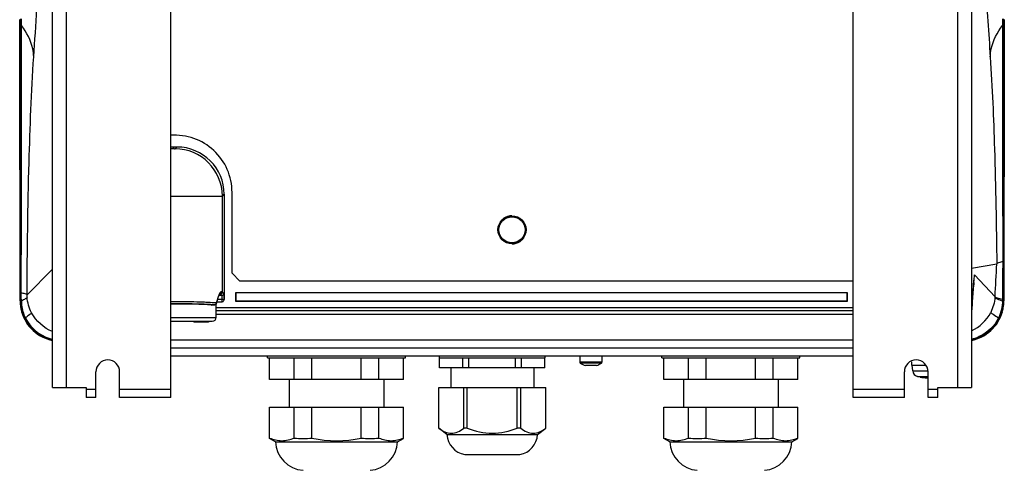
# Model space of a CAD drawing. Header units: millimetres. Extents: x 0 to 3364, y 0 to 2378.
# Tile 32 of 36: x 2585 to 2835, y 740 to 854. Entities that reach past the tile are written whole.
import ezdxf

# ---------------------------------------------------------------- set-up
doc = ezdxf.new("R2010")
doc.units = ezdxf.units.MM
doc.header["$LTSCALE"] = 185.02
doc.layers.add('00_COMPONENTS', color=7, linetype='CONTINUOUS')

msp = doc.modelspace()

# ---------------------------------------------------------------- linework, layer by layer
at = {"layer": '00_COMPONENTS', "color": 3, "linetype": 'CONTINUOUS'}
for p, q in [((2623.81, 758.47), (2623.81, 1436.46)), ((2796.81, 758.47), (2796.81, 1436.46)), ((2593.81, 760.97), (2593.81, 1433.97)), ((2826.81, 1433.97), (2826.81, 760.97)), ((2604.81, 758.47), (2604.81, 764.97)), ((2610.81, 758.47), (2610.81, 764.97)), ((2809.81, 758.47), (2809.81, 764.97)), ((2815.81, 758.47), (2815.81, 764.97)), ((2593.81, 760.97), (2602.31, 760.97)), ((2602.31, 760.97), (2602.31, 758.47)), ((2818.31, 760.97), (2826.81, 760.97)), ((2818.31, 758.47), (2818.31, 760.97)), ((2604.81, 758.47), (2602.31, 758.47)), ((2623.81, 758.47), (2610.81, 758.47)), ((2809.81, 758.47), (2796.81, 758.47)), ((2818.31, 758.47), (2815.81, 758.47))]:
    msp.add_line(p, q, dxfattribs=at)
at = {"layer": '00_COMPONENTS', "color": 9, "linetype": 'CONTINUOUS'}
for p, q in [((2597.31, 760.97), (2597.31, 1433.97)), ((2823.31, 1433.97), (2823.31, 760.97)), ((2585.79, 853.09), (2585.79, 854.48)), ((2585.94, 852.75), (2585.95, 854.26)), ((2585.95, 854.26), (2585.95, 854.48)), ((2834.67, 854.48), (2834.67, 854.26)), ((2834.67, 854.26), (2834.68, 852.75)), ((2834.83, 854.48), (2834.83, 853.09)), ((2585.58, 852.92), (2585.79, 852.92)), ((2585.79, 852.92), (2585.79, 853.09)), ((2585.79, 844.41), (2585.79, 852.92)), ((2585.93, 844.42), (2585.94, 852.58)), ((2585.94, 852.58), (2585.94, 852.75)), ((2834.68, 852.75), (2834.68, 852.58)), ((2834.68, 852.58), (2834.69, 845.02)), ((2834.83, 853.09), (2834.83, 844.41)), ((2835.04, 852.92), (2834.83, 852.92)), ((2585.93, 844.19), (2585.93, 844.42)), ((2624.29, 821.97), (2624.74, 821.52)), ((2624.88, 821.52), (2625.33, 821.97)), ((2623.81, 809.53), (2636.86, 809.53)), ((2636.86, 809.53), (2637.31, 809.98)), ((2636.86, 785.15), (2636.86, 809.53)), ((2834.75, 792.9), (2834.74, 789.74)), ((2587.33, 784.47), (2593.74, 790.88)), ((2827.52, 788.62), (2827.57, 789.16)), ((2827.57, 789.16), (2827.61, 789.53)), ((2827.58, 789.16), (2827.61, 789.53)), ((2827.61, 789.53), (2832.8, 784)), ((2834.74, 789.06), (2834.73, 783.98)), ((2834.74, 789.74), (2834.74, 789.06)), ((2834.82, 789.06), (2834.82, 783.98)), ((2585.8, 783.99), (2585.8, 784.97)), ((2587.34, 783.85), (2587.33, 784.47)), ((2635.88, 783.98), (2635.86, 784.11)), ((2636.71, 784.3), (2635.99, 784.3)), ((2636.71, 784.3), (2636.36, 784.65)), ((2636.86, 785.15), (2636.6, 785.24)), ((2637.21, 784.8), (2636.86, 785.15)), ((2585.65, 782.96), (2585.8, 782.96)), ((2585.8, 782.96), (2585.8, 783.99)), ((2634.91, 781.91), (2634.93, 781.91)), ((2636.81, 783.3), (2635.69, 783.3)), ((2635.88, 783.98), (2635.88, 783.98)), ((2636.83, 782.7), (2636.81, 783.3)), ((2832.8, 784), (2832.79, 783.88)), ((2834.73, 783.98), (2834.72, 783.38)), ((2834.72, 783.38), (2834.72, 782.99)), ((2834.82, 783.98), (2834.82, 783.4)), ((2834.82, 783.4), (2834.82, 782.96)), ((2834.82, 782.96), (2834.97, 782.96)), ((2586.11, 780.16), (2585.97, 780.16)), ((2796.81, 780.43), (2635.31, 780.43)), ((2796.81, 779.48), (2635.31, 779.48)), ((2826.9, 780.67), (2826.9, 780.66)), ((2586.67, 778.54), (2586.8, 778.6)), ((2623.81, 778.77), (2635.31, 778.77)), ((2833.95, 778.54), (2833.82, 778.6)), ((2733.11, 767.37), (2727.51, 767.37)), ((2732.98, 767.14), (2727.64, 767.14)), ((2811.94, 765.2), (2815.71, 765.2)), ((2813.11, 763.8), (2815.81, 763.8)), ((2604.81, 760.47), (2602.31, 760.47)), ((2623.81, 760.47), (2610.81, 760.47)), ((2809.81, 760.47), (2796.81, 760.47)), ((2818.31, 760.47), (2815.81, 760.47))]:
    msp.add_line(p, q, dxfattribs=at)
at = {"layer": '00_COMPONENTS', "color": 7, "linetype": 'CONTINUOUS'}
for p, q in [((2585.47, 853.06), (2585.46, 854.28)), ((2835.16, 854.28), (2835.15, 853.06)), ((2585.58, 852.92), (2585.58, 852.61)), ((2835.04, 852.61), (2835.04, 852.92)), ((2585.59, 844.71), (2585.65, 784.98)), ((2585.8, 784.97), (2585.79, 844.41)), ((2834.83, 844.41), (2834.82, 792.94)), ((2834.98, 793.01), (2835.03, 844.71)), ((2625.33, 821.97), (2624.29, 821.97)), ((2637.31, 809.98), (2637.31, 783.65)), ((2639.31, 789.97), (2639.31, 810.47)), ((2826.81, 791.24), (2833.24, 792.32)), ((2834.82, 792.94), (2834.82, 789.06)), ((2834.98, 789.1), (2834.98, 793.01)), ((2835.06, 793.01), (2835.05, 789.09)), ((2639.31, 789.97), (2641.31, 787.97)), ((2827.53, 788.65), (2827.58, 789.16)), ((2827.58, 789.16), (2827.58, 789.16)), ((2834.97, 783.98), (2834.98, 789.1)), ((2835.05, 789.09), (2835.05, 783.98)), ((2796.81, 787.97), (2641.31, 787.97)), ((2585.57, 783.99), (2585.57, 784.97)), ((2585.65, 784.98), (2585.65, 784)), ((2635.88, 783.98), (2635.96, 784.24)), ((2635.96, 784.24), (2636.17, 784.7)), ((2795.4, 785.03), (2640.22, 785.03)), ((2640.22, 785.03), (2640.31, 784.95)), ((2640.22, 785.03), (2640.22, 782.86)), ((2795.31, 784.95), (2640.31, 784.95)), ((2640.31, 784.95), (2640.31, 782.95)), ((2795.4, 785.03), (2795.31, 784.95)), ((2795.31, 782.95), (2795.31, 784.95)), ((2795.4, 782.86), (2795.4, 785.03)), ((2585.57, 783.65), (2585.57, 783.99)), ((2585.57, 782.97), (2585.57, 783.65)), ((2585.65, 784), (2585.65, 782.96)), ((2634.01, 781.88), (2634.91, 781.91)), ((2635.31, 778.77), (2635.31, 782.13)), ((2635.39, 782.26), (2635.49, 782.58)), ((2635.49, 782.58), (2635.83, 783.77)), ((2635.52, 782.7), (2636.83, 782.7)), ((2635.83, 783.77), (2635.88, 783.98)), ((2637.31, 783.65), (2637.31, 783.52)), ((2640.22, 782.86), (2640.31, 782.95)), ((2640.22, 782.86), (2795.4, 782.86)), ((2640.31, 782.95), (2795.31, 782.95)), ((2795.4, 782.86), (2795.31, 782.95)), ((2834.97, 783.4), (2834.97, 783.98)), ((2834.97, 782.96), (2834.97, 783.4)), ((2835.05, 783.98), (2835.05, 782.96)), ((2796.81, 781.2), (2635.31, 781.2)), ((2623.81, 777.77), (2634.31, 777.77)), ((2629.63, 777.77), (2629.63, 777.57)), ((2632.76, 777.57), (2629.63, 777.57)), ((2632.76, 777.77), (2632.76, 777.57)), ((2633.37, 777.57), (2632.76, 777.57)), ((2633.37, 777.77), (2633.37, 777.57)), ((2633.37, 777.57), (2633.37, 777.77)), ((2796.81, 772.97), (2623.81, 772.97)), ((2796.81, 770.97), (2623.81, 770.97)), ((2796.81, 768.97), (2623.81, 768.97)), ((2648.31, 768.47), (2648.31, 768.97)), ((2648.31, 768.47), (2683.31, 768.47)), ((2648.84, 762.97), (2648.84, 768.47)), ((2655.07, 762.97), (2655.07, 768.47)), ((2659.57, 762.97), (2659.57, 768.47)), ((2672.05, 762.97), (2672.05, 768.47)), ((2676.55, 762.97), (2676.55, 768.47)), ((2682.79, 762.97), (2682.79, 768.47)), ((2683.31, 768.47), (2683.31, 768.97)), ((2691.93, 768.47), (2691.93, 768.97)), ((2691.93, 768.47), (2718.7, 768.47)), ((2691.95, 765.97), (2691.95, 768.47)), ((2697.88, 765.97), (2697.88, 768.47)), ((2699.38, 765.97), (2699.38, 768.47)), ((2711.24, 765.97), (2711.24, 768.47)), ((2712.74, 765.97), (2712.74, 768.47)), ((2718.67, 765.97), (2718.67, 768.47)), ((2718.7, 768.47), (2718.7, 768.97)), ((2727.51, 768.97), (2727.51, 767.37)), ((2731.71, 766.57), (2728.91, 766.57)), ((2733.11, 768.97), (2733.11, 767.37)), ((2748.31, 768.47), (2748.31, 768.97)), ((2748.31, 768.47), (2783.31, 768.47)), ((2748.84, 762.97), (2748.84, 768.47)), ((2755.07, 762.97), (2755.07, 768.47)), ((2759.57, 762.97), (2759.57, 768.47)), ((2772.05, 762.97), (2772.05, 768.47)), ((2776.55, 762.97), (2776.55, 768.47)), ((2782.79, 762.97), (2782.79, 768.47)), ((2783.31, 768.47), (2783.31, 768.97)), ((2811.71, 766.67), (2811.71, 767.51)), ((2811.71, 766.67), (2815.11, 766.67)), ((2811.94, 765.2), (2811.81, 766.67)), ((2718.67, 765.97), (2691.95, 765.97)), ((2694.81, 765.97), (2694.81, 760.97)), ((2715.81, 765.97), (2715.81, 760.97)), ((2682.79, 762.97), (2648.84, 762.97)), ((2653.81, 762.97), (2653.81, 755.97)), ((2677.81, 762.97), (2677.81, 755.97)), ((2782.79, 762.97), (2748.84, 762.97)), ((2753.81, 762.97), (2753.81, 755.97)), ((2777.81, 762.97), (2777.81, 755.97)), ((2813.86, 763.62), (2813.11, 763.8)), ((2813.86, 763.62), (2813.86, 763.62)), ((2691.74, 760.97), (2718.88, 760.97)), ((2691.74, 750.7), (2691.74, 760.97)), ((2698.09, 750.71), (2698.09, 760.97)), ((2698.96, 750.71), (2698.96, 760.97)), ((2711.66, 750.71), (2711.66, 760.97)), ((2712.53, 750.71), (2712.53, 760.97)), ((2718.88, 750.7), (2718.88, 760.97)), ((2648.84, 755.97), (2682.79, 755.97)), ((2648.84, 748.04), (2648.84, 755.97)), ((2655.07, 748.16), (2655.07, 755.97)), ((2659.57, 748.16), (2659.57, 755.97)), ((2672.05, 748.16), (2672.05, 755.97)), ((2676.55, 748.16), (2676.55, 755.97)), ((2682.79, 748.04), (2682.79, 755.97)), ((2748.84, 755.97), (2782.79, 755.97)), ((2748.84, 748.04), (2748.84, 755.97)), ((2755.07, 748.16), (2755.07, 755.97)), ((2759.57, 748.16), (2759.57, 755.97)), ((2772.05, 748.16), (2772.05, 755.97)), ((2776.55, 748.16), (2776.55, 755.97)), ((2782.79, 748.04), (2782.79, 755.97)), ((2693.82, 749.05), (2691.74, 750.7)), ((2698.96, 750.71), (2698.09, 750.71)), ((2712.53, 750.71), (2711.66, 750.71)), ((2716.8, 749.05), (2718.88, 750.7)), ((2650.32, 747.23), (2648.84, 748.04)), ((2650.32, 747.23), (2681.31, 747.23)), ((2681.31, 747.23), (2682.79, 748.04)), ((2693.82, 749.05), (2716.8, 749.05)), ((2750.32, 747.23), (2748.84, 748.04)), ((2750.32, 747.23), (2781.31, 747.23)), ((2781.31, 747.23), (2782.79, 748.04)), ((2698.31, 743.97), (2712.31, 743.97))]:
    msp.add_line(p, q, dxfattribs=at)
at = {"layer": '00_COMPONENTS', "color": 9, "linetype": 'CONTINUOUS'}
msp.add_lwpolyline([(2624.74, 821.52), (2624.75, 821.51), (2624.78, 821.51), (2624.81, 821.51), (2624.84, 821.51), (2624.87, 821.51), (2624.88, 821.52)], dxfattribs=at)
at = {"layer": '00_COMPONENTS', "color": 7, "linetype": 'CONTINUOUS'}
for points in [[(2833.25, 792.32), (2833.25, 792.32), (2833.25, 792.32), (2833.24, 792.32)], [(2827.33, 786.5), (2827.38, 787.09), (2827.53, 788.65)], [(2826.9, 780.66), (2827.02, 782.63), (2827.19, 784.9), (2827.33, 786.5)]]:
    msp.add_lwpolyline(points, dxfattribs=at)
for radius in [3.56, 3.31]:
    msp.add_circle((2710.31, 800.97), radius, dxfattribs=at)
at = {"layer": '00_COMPONENTS', "color": 9, "linetype": 'CONTINUOUS'}
for centre, radius, start, end in [((-8566.17, 1581.98), 11179.53, 356.219179, 356.344423), ((2624.78, 809.6), 11.91, 90.165, 94.7567), ((2624.84, 809.49), 12.02, 0.1956, 89.8044), ((888.78, 893.61), 1947.11, 356.77274, 357.01803), ((2817.72, 790.08), 9.9, 354.7724, 356.8059), ((3166.99, 756.25), 341, 174.7173, 174.8988), ((2601.87, 793.33), 35.22, 343.8417, 344.8134), ((2595.89, 783.03), 10.01, 180.256, 186.5595), ((2595.94, 783.05), 10.07, 186.6469, 205.8962), ((2624.81, 543.72), 239, 90.0006, 90.2432), ((2624.81, 562.66), 219.56, 90.0006, 90.265), ((2628.17, 678.81), 103.86, 87.1363, 87.8949), ((2629.81, 711.52), 71.11, 86.4217, 87.1343), ((2631.38, 736.38), 46.2, 85.4366, 86.4417), ((2632.54, 751.11), 31.43, 84.8634, 85.4063), ((2600.15, 793.85), 37.02, 342.0043, 342.9058), ((2600.95, 793.6), 36.18, 342.9053, 343.8419), ((2595.86, 782.98), 10.06, 189.3833, 205.7765), ((2822.56, 784.72), 10.28, 294.614, 332.8642), ((2595.81, 782.96), 10, 205.8237, 254.2361), ((2595.89, 783.04), 10.01, 205.9668, 253.8288), ((2595.87, 783), 9.97, 253.8313, 257.7377), ((2824.71, 783.06), 10.03, 282.1247, 293.6874)]:
    msp.add_arc(centre, radius, start, end, dxfattribs=at)
at = {"layer": '00_COMPONENTS', "color": 7, "linetype": 'CONTINUOUS'}
for centre, radius, start, end in [((2624.81, 810.47), 14.5, 0, 94.1225), ((2710.31, 800.97), 3.57, 90.6802, 227.2723), ((2710.31, 800.97), 3.57, 270.6802, 47.2723), ((2595.82, 782.97), 10.24, 180.0484, 184.8685), ((2595.82, 782.97), 10.24, 184.8697, 187.28), ((2595.82, 782.97), 10.17, 180.0324, 185.8026), ((2595.86, 782.98), 10.29, 187.2806, 193.0104), ((2595.8, 782.97), 10.15, 185.8242, 191.5948), ((2595.8, 782.96), 10, 179.9661, 189.3271), ((2824.81, 782.97), 10.16, 348.4066, 353.1843), ((2824.81, 782.97), 10.16, 353.2061, 359.9692), ((2824.76, 782.98), 10.29, 350.1565, 353.1715), ((2824.8, 782.97), 10.25, 353.176, 359.9475), ((2595.86, 782.98), 10.29, 193.0109, 195.8767), ((2595.86, 782.98), 10.21, 191.587, 195.9122), ((2595.81, 782.96), 10.24, 195.877, 258.6112), ((2595.8, 782.97), 10.15, 195.9146, 197.3396), ((2595.8, 782.97), 10.15, 197.3401, 199.3224), ((2595.79, 782.96), 10.14, 199.3225, 200.1761), ((2595.82, 782.97), 10.17, 200.1777, 203.0124), ((2824.81, 782.96), 10.24, 281.3895, 344.123), ((2824.76, 782.99), 10.21, 334.1529, 340.6674), ((2824.82, 782.97), 10.15, 340.6803, 342.6599), ((2824.82, 782.97), 10.15, 342.6604, 344.0854), ((2824.76, 782.98), 10.21, 344.0878, 348.4124), ((2824.75, 782.98), 10.3, 344.1252, 350.1543), ((2595.9, 783.01), 10.26, 203.0145, 205.8425), ((2595.81, 782.96), 10.16, 205.8397, 258.5679), ((2634.31, 778.77), 1, 270, 360), ((2824.81, 782.96), 10.16, 281.4324, 334.1603), ((2595.8, 782.93), 9.97, 254.2382, 258.4266), ((2824.81, 782.98), 10.03, 281.5319, 293.2503), ((2727.79, 767.37), 0.28, 180, 237.7308), ((2730.31, 771.37), 5, 237.7308, 253.7398), ((2730.31, 771.37), 5, 286.2602, 302.2692), ((2732.83, 767.37), 0.28, 302.2692, 360), ((2813.53, 765.34), 1.6, 185, 254.506), ((2816.31, 775.37), 11.99, 258.2142, 265.9364), ((2705.31, 765.67), 16.25, 246.9992, 293.0008), ((2657.84, 747.49), 7.53, 182.0242, 265.9673), ((2657.32, 770.03), 21.99, 264.1274, 275.8726), ((2665.81, 777.25), 29.75, 257.8975, 282.1025), ((2674.3, 770.03), 21.99, 264.1274, 275.8726), ((2673.78, 747.49), 7.53, 274.0327, 357.9758), ((2699.36, 749.41), 5.55, 183.78, 259.0816), ((2711.26, 749.41), 5.55, 280.9184, 356.22), ((2757.84, 747.49), 7.53, 182.0242, 265.9673), ((2757.32, 770.03), 21.99, 264.1274, 275.8726), ((2765.81, 777.25), 29.75, 257.8975, 282.1025), ((2774.3, 770.03), 21.99, 264.1274, 275.8726), ((2773.78, 747.49), 7.53, 274.0327, 357.9758)]:
    msp.add_arc(centre, radius, start, end, dxfattribs=at)
at = {"layer": '00_COMPONENTS', "color": 3, "linetype": 'CONTINUOUS'}
for centre in [(2607.81, 764.97), (2812.81, 764.97)]:
    msp.add_arc(centre, 3, 0, 180, dxfattribs=at)
at = {"layer": '00_COMPONENTS', "color": 7, "linetype": 'CONTINUOUS'}
for centre, major_axis, ratio, start_param, end_param in [((2593.41, 779.94), (-5.84, 100), 0.05223, 7.013175, 7.032921), ((2827.21, 779.94), (5.84, 100), 0.05223, 5.533449, 5.553195), ((2624.33, 809.95), (8.51, -8.51), 0.997265, 2.357564, 2.398223), ((2625.29, 809.95), (8.51, 8.51), 0.997265, -0.784029, 0.784029), ((2624.81, 781.56), (11, 0), 0.052408, 6.863667, 7.945676)]:
    msp.add_ellipse(centre, major_axis=major_axis, ratio=ratio, start_param=start_param, end_param=end_param, dxfattribs=at)
at = {"layer": '00_COMPONENTS', "color": 9, "linetype": 'CONTINUOUS'}
for points, knots in [([(2830.01, 869.19), (2830.14, 867.14), (2830.66, 859.01), (2831.19, 850.88), (2831.59, 844.8)], [0, 0, 0, 0, 0.251726, 1, 1, 1, 1]), ([(2589.03, 844.8), (2589, 845.5), (2588.64, 848.36), (2587.29, 851.05), (2585.94, 852.75)], [0, 0, 0, 0, 0.243251, 1, 1, 1, 1]), ([(2831.59, 844.8), (2831.62, 845.5), (2831.98, 848.36), (2833.33, 851.05), (2834.68, 852.75)], [0, 0, 0, 0, 0.24325, 1, 1, 1, 1]), ([(2585.87, 784.95), (2585.88, 790.32), (2585.88, 810.07), (2585.9, 829.82), (2585.93, 844.19)], [0, 0, 0, 0, 0.272009, 1, 1, 1, 1]), ([(2587.33, 784.47), (2587.37, 795.66), (2587.67, 815.78), (2588.44, 835.89), (2589.03, 844.8)], [0, 0, 0, 0, 0.556159, 1, 1, 1, 1]), ([(2831.59, 844.8), (2832.11, 837.03), (2832.83, 819.54), (2833.16, 802.03), (2833.24, 792.32)], [0, 0, 0, 0, 0.444864, 1, 1, 1, 1]), ([(2834.69, 845.02), (2834.7, 841.17), (2834.73, 823.79), (2834.74, 806.42), (2834.75, 792.9)], [0, 0, 0, 0, 0.221604, 1, 1, 1, 1]), ([(2834.82, 792.95), (2834.82, 792.93), (2834.79, 792.91), (2834.76, 792.9), (2834.75, 792.9)], [0, 0, 0, 0, 0.375291, 1, 1, 1, 1]), ([(2827.33, 786.57), (2827.29, 786.12), (2827.12, 784.16), (2826.98, 782.19), (2826.9, 780.67)], [0, 0, 0, 0, 0.23, 1, 1, 1, 1]), ([(2585.8, 784.97), (2585.81, 784.96), (2585.83, 784.95), (2585.86, 784.95), (2585.87, 784.95)], [0, 0, 0, 0, 0.330311, 1, 1, 1, 1]), ([(2587.33, 784.47), (2587.23, 784.61), (2586.69, 784.77), (2586.21, 784.88), (2585.87, 784.95)], [0, 0, 0, 0, 0.333663, 1, 1, 1, 1]), ([(2636.6, 785.24), (2636.56, 785.25), (2636.32, 785.2), (2636.2, 784.95), (2636.11, 784.78)], [0, 0, 0, 0, 0.15177, 1, 1, 1, 1]), ([(2636.36, 784.65), (2636.35, 784.66), (2636.29, 784.69), (2636.23, 784.71), (2636.2, 784.72)], [0, 0, 0, 0, 0.38935, 1, 1, 1, 1]), ([(2636.81, 783.3), (2636.81, 783.54), (2636.74, 783.84), (2636.79, 784.24), (2636.71, 784.3)], [0, 0, 0, 0, 0.703412, 1, 1, 1, 1]), ([(2637.31, 783.65), (2637.3, 783.92), (2637.23, 784.27), (2637.29, 784.72), (2637.21, 784.8)], [0, 0, 0, 0, 0.705174, 1, 1, 1, 1]), ([(2585.8, 782.96), (2585.8, 782.97), (2585.82, 782.97), (2585.83, 782.98), (2585.84, 782.98)], [0, 0, 0, 0, 0.355946, 1, 1, 1, 1]), ([(2585.84, 782.98), (2585.85, 782.98), (2585.86, 782.98), (2585.87, 782.99), (2585.88, 782.99)], [0, 0, 0, 0, 0.461408, 1, 1, 1, 1]), ([(2587.34, 783.85), (2587.27, 783.66), (2586.74, 783.31), (2586.23, 783.11), (2585.88, 782.99)], [0, 0, 0, 0, 0.3573, 1, 1, 1, 1]), ([(2631.99, 782.6), (2631.45, 782.62), (2629.05, 782.69), (2626.66, 782.72), (2624.81, 782.72)], [0, 0, 0, 0, 0.22701, 1, 1, 1, 1]), ([(2634.91, 781.91), (2633.5, 782.04), (2630.13, 782.17), (2626.76, 782.22), (2624.81, 782.22)], [0, 0, 0, 0, 0.420336, 1, 1, 1, 1]), ([(2635.13, 781.98), (2635.1, 781.96), (2635.03, 781.92), (2634.95, 781.91), (2634.91, 781.91)], [0, 0, 0, 0, 0.508005, 1, 1, 1, 1]), ([(2635.39, 782.26), (2635.4, 782.28), (2635.39, 782.34), (2635.37, 782.38), (2635.35, 782.41)], [0, 0, 0, 0, 0.432571, 1, 1, 1, 1]), ([(2637.31, 783.52), (2637.27, 783.42), (2637.11, 783.31), (2636.95, 783.34), (2636.9, 783.36)], [0, 0, 0, 0, 0.663145, 1, 1, 1, 1]), ([(2832.79, 783.88), (2832.89, 783.66), (2833.62, 783.33), (2834.26, 783.11), (2834.72, 782.99)], [0, 0, 0, 0, 0.334838, 1, 1, 1, 1]), ([(2832.8, 784), (2832.92, 783.82), (2833.66, 783.64), (2834.27, 783.47), (2834.72, 783.38)], [0, 0, 0, 0, 0.320522, 1, 1, 1, 1]), ([(2834.77, 783.38), (2834.76, 783.38), (2834.74, 783.38), (2834.71, 783.38), (2834.7, 783.38)], [0, 0, 0, 0, 0.420404, 1, 1, 1, 1]), ([(2834.77, 782.98), (2834.76, 782.98), (2834.74, 782.99), (2834.71, 782.99), (2834.7, 782.99)], [0, 0, 0, 0, 0.420653, 1, 1, 1, 1]), ([(2834.82, 783.4), (2834.82, 783.4), (2834.8, 783.39), (2834.79, 783.39), (2834.77, 783.38)], [0, 0, 0, 0, 0.264835, 1, 1, 1, 1]), ([(2834.82, 782.96), (2834.82, 782.97), (2834.8, 782.98), (2834.79, 782.98), (2834.77, 782.98)], [0, 0, 0, 0, 0.270929, 1, 1, 1, 1]), ([(2588.47, 779.94), (2588.38, 779.73), (2587.79, 779.31), (2587.27, 778.91), (2586.89, 778.66)], [0, 0, 0, 0, 0.329431, 1, 1, 1, 1]), ([(2831.71, 780.03), (2831.85, 779.82), (2832.58, 779.39), (2833.24, 778.95), (2833.72, 778.66)], [0, 0, 0, 0, 0.317497, 1, 1, 1, 1]), ([(2586.8, 778.6), (2586.81, 778.61), (2586.84, 778.63), (2586.88, 778.65), (2586.91, 778.67)], [0, 0, 0, 0, 0.197547, 1, 1, 1, 1]), ([(2833.82, 778.6), (2833.82, 778.61), (2833.77, 778.63), (2833.73, 778.66), (2833.69, 778.67)], [0, 0, 0, 0, 0.192286, 1, 1, 1, 1])]:
    msp.add_open_spline(points, degree=3, knots=knots, dxfattribs=at)
at = {"layer": '00_COMPONENTS', "color": 7, "linetype": 'CONTINUOUS'}
for points, knots in [([(2585.49, 844.67), (2585.49, 845.4), (2585.48, 848.19), (2585.48, 850.99), (2585.47, 853.06)], [0, 0, 0, 0, 0.260165, 1, 1, 1, 1]), ([(2585.58, 852.61), (2585.58, 851.98), (2585.58, 849.35), (2585.59, 846.71), (2585.59, 844.71)], [0, 0, 0, 0, 0.240167, 1, 1, 1, 1]), ([(2835.03, 844.71), (2835.03, 845.39), (2835.03, 848.03), (2835.04, 850.66), (2835.04, 852.61)], [0, 0, 0, 0, 0.25962, 1, 1, 1, 1]), ([(2835.15, 853.06), (2835.15, 852.39), (2835.14, 849.6), (2835.13, 846.8), (2835.13, 844.68)], [0, 0, 0, 0, 0.239606, 1, 1, 1, 1]), ([(2585.57, 784.97), (2585.57, 790.36), (2585.55, 810.26), (2585.53, 830.16), (2585.49, 844.67)], [0, 0, 0, 0, 0.270882, 1, 1, 1, 1]), ([(2835.13, 844.68), (2835.12, 840.83), (2835.09, 823.61), (2835.07, 806.38), (2835.06, 793.01)], [0, 0, 0, 0, 0.223646, 1, 1, 1, 1]), ([(2834.75, 792.9), (2834.4, 792.83), (2833.9, 792.69), (2833.35, 792.48), (2833.25, 792.32)], [0, 0, 0, 0, 0.655255, 1, 1, 1, 1]), ([(2637.31, 783.52), (2637.29, 783.27), (2637.23, 782.9), (2636.92, 782.7), (2636.83, 782.7)], [0, 0, 0, 0, 0.749334, 1, 1, 1, 1]), ([(2815.46, 763.4), (2815.49, 763.4), (2815.61, 763.39), (2815.73, 763.39), (2815.81, 763.39)], [0, 0, 0, 0, 0.275484, 1, 1, 1, 1]), ([(2691.74, 750.71), (2692.21, 750.31), (2693.2, 749.66), (2694.92, 749.3), (2696.64, 749.66), (2697.63, 750.31), (2698.09, 750.71)], [0, 0, 0, 0, 0.26277, 0.5, 0.73723, 1, 1, 1, 1]), ([(2712.53, 750.71), (2712.99, 750.31), (2713.98, 749.66), (2715.7, 749.3), (2717.42, 749.66), (2718.41, 750.31), (2718.88, 750.71)], [0, 0, 0, 0, 0.26277, 0.5, 0.73723, 1, 1, 1, 1]), ([(2648.84, 748.16), (2649.81, 747.74), (2651.95, 747.25), (2654.1, 747.74), (2655.07, 748.16)], [0, 0, 0, 0, 0.5, 1, 1, 1, 1]), ([(2676.55, 748.16), (2677.53, 747.74), (2679.67, 747.25), (2681.81, 747.74), (2682.79, 748.16)], [0, 0, 0, 0, 0.5, 1, 1, 1, 1]), ([(2748.84, 748.16), (2749.81, 747.74), (2751.95, 747.25), (2754.1, 747.74), (2755.07, 748.16)], [0, 0, 0, 0, 0.5, 1, 1, 1, 1]), ([(2776.55, 748.16), (2777.53, 747.74), (2779.67, 747.25), (2781.81, 747.74), (2782.79, 748.16)], [0, 0, 0, 0, 0.5, 1, 1, 1, 1])]:
    msp.add_open_spline(points, degree=3, knots=knots, dxfattribs=at)
at = {"layer": '00_COMPONENTS', "color": 9, "linetype": 'CONTINUOUS'}
for points in [[(2585.79, 853.09), (2585.8, 852.98), (2585.86, 852.84), (2585.97, 852.79)], [(2585.79, 852.92), (2585.8, 852.8), (2585.86, 852.66), (2585.97, 852.61)], [(2834.83, 853.09), (2834.82, 852.98), (2834.76, 852.84), (2834.65, 852.79)], [(2834.83, 852.92), (2834.82, 852.8), (2834.76, 852.66), (2834.65, 852.61)], [(2827.43, 787.65), (2827.46, 787.97), (2827.49, 788.3), (2827.52, 788.62)], [(2585.87, 783.99), (2585.87, 784.31), (2585.87, 784.63), (2585.87, 784.95)], [(2636.11, 784.78), (2636, 784.57), (2635.92, 784.34), (2635.86, 784.11)], [(2636.11, 784.74), (2636.27, 784.75), (2636.45, 784.85), (2636.53, 785)], [(2636.36, 784.65), (2636.53, 784.65), (2636.71, 784.75), (2636.79, 784.9)], [(2636.53, 785), (2636.57, 785.07), (2636.6, 785.16), (2636.6, 785.24)], [(2636.71, 784.3), (2636.94, 784.3), (2637.21, 784.56), (2637.21, 784.8)], [(2636.79, 784.9), (2636.84, 784.97), (2636.86, 785.06), (2636.86, 785.15)], [(2585.88, 782.99), (2585.88, 783.32), (2585.88, 783.66), (2585.87, 783.99)], [(2588.47, 779.94), (2587.84, 781.14), (2587.45, 782.5), (2587.34, 783.85)], [(2635.35, 782.41), (2635.35, 782.25), (2635.26, 782.07), (2635.13, 781.98)], [(2832.79, 783.88), (2832.69, 782.55), (2832.31, 781.22), (2831.71, 780.03)], [(2834.72, 782.99), (2834.72, 781.51), (2834.36, 779.99), (2833.72, 778.66)], [(2834.82, 782.96), (2834.82, 781.47), (2834.47, 779.94), (2833.82, 778.6)], [(2593.78, 775.17), (2591.57, 776.04), (2589.57, 777.83), (2588.47, 779.94)], [(2833.72, 778.66), (2832.71, 776.59), (2830.85, 774.8), (2828.74, 773.88)], [(2833.82, 778.6), (2832.81, 776.5), (2830.91, 774.69), (2828.77, 773.77)]]:
    msp.add_open_spline(points, degree=3, dxfattribs=at)
at = {"layer": '00_COMPONENTS', "color": 7, "linetype": 'CONTINUOUS'}
msp.add_open_spline([(2634.93, 781.91), (2635.12, 781.92), (2635.33, 782.08), (2635.39, 782.26)], degree=3, dxfattribs=at)

doc.saveas('drawing.dxf')
